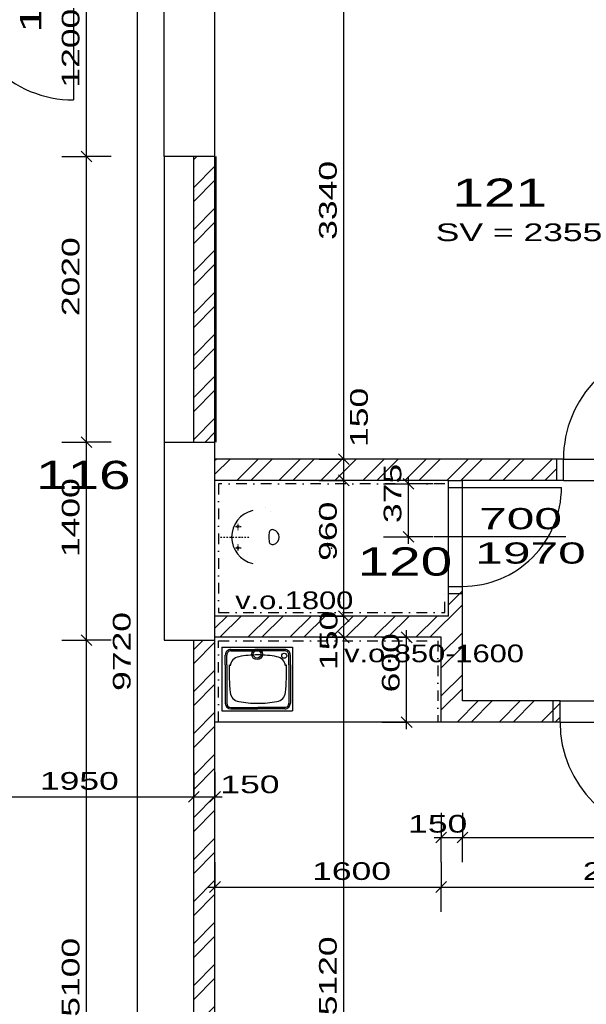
# Model space of a CAD drawing. Extents: x -196363 to 396902, y -489949 to -260582.
# Tile 188 of 256: x 222539 to 226546, y -384128 to -377165. Entities that reach past the tile are written whole.
import ezdxf

# ---------------------------------------------------------------- set-up
doc = ezdxf.new("R2010")
doc.units = 0
doc.header["$MEASUREMENT"] = 0
doc.linetypes.add('DASHED1', pattern=[1, 0.3, -0.4, 0.3])
doc.linetypes.add('DOTDASH', pattern=[1, 0.3, -0.2, 0, -0.2, 0.3])
for name, color, linetype in [('bourani', 15, 'Continuous'), ('dvere', 1, 'Continuous'), ('koty', 1, 'Continuous'), ('navrh', 2, 'Continuous'), ('noszdiv', 1, 'Continuous'), ('obklady', 14, 'Continuous'), ('popdver', 6, 'Continuous'), ('srafy', 8, 'Continuous'), ('zarpred', 5, 'Continuous')]:
    doc.layers.add(name, color=color, linetype=linetype)
doc.styles.add('SPIRITTXTSTYLE1', font='ROMAN')
doc.styles.add('SPIRITTXTSTYLE2', font='txt')
doc.linetypes.add('CERCH2', pattern='A,0,-1,[17,dur+dsp vaclavov.shx,S=0.003401,R=0,X=-1,Y=0],0', length=1)
doc.dimstyles.new('SPIRITSTYLE26', dxfattribs={"dimtxt": 125, "dimasz": 12.7, "dimexe": 175, "dimexo": -175, "dimgap": 50, "dimtad": 1, "dimdec": 3, "dimzin": 0, "dimdsep": 46, "dimlunit": 7, "dimtxsty": 'SPIRITTXTSTYLE1', "dimblk1": '_TICKMARKS26', "dimblk2": '_TICKMARKS26', "dimsah": 1, "dimcen": 0.09, "dimdle": 50, "dimclrd": 1, "dimclre": 1, "dimclrt": 1, "dimadec": 0, "dimazin": 0, "dimtfac": 1, "dimtdec": 4, "dimtofl": 0, "dimtmove": 1, "dimatfit": 0, "dimfxl": 0, "dimtolj": 1, "dimtzin": 0, "dimarcsym": 0})
doc.dimstyles.new('SPIRITSTYLE561', dxfattribs={"dimtxt": 125, "dimasz": 12.7, "dimexe": 175, "dimexo": 1446.184814, "dimgap": 50, "dimtad": 1, "dimdec": 3, "dimzin": 0, "dimdsep": 46, "dimlunit": 7, "dimtxsty": 'SPIRITTXTSTYLE1', "dimblk1": '_TICKMARKS561', "dimblk2": '_TICKMARKS561', "dimsah": 1, "dimcen": 0.09, "dimdle": 50, "dimclrd": 1, "dimclre": 1, "dimclrt": 1, "dimadec": 0, "dimazin": 0, "dimtfac": 1, "dimtdec": 4, "dimtofl": 0, "dimtmove": 1, "dimatfit": 0, "dimfxl": 0, "dimtolj": 1, "dimtzin": 0, "dimarcsym": 0})
doc.dimstyles.new('SPIRITSTYLE599', dxfattribs={"dimtxt": 125, "dimasz": 12.7, "dimexe": 175, "dimexo": 641.148621, "dimgap": 50, "dimtad": 1, "dimdec": 3, "dimzin": 0, "dimdsep": 46, "dimlunit": 7, "dimtxsty": 'SPIRITTXTSTYLE1', "dimblk1": '_TICKMARKS599', "dimblk2": '_TICKMARKS599', "dimsah": 1, "dimcen": 0.09, "dimdle": 50, "dimclrd": 1, "dimclre": 1, "dimclrt": 1, "dimadec": 0, "dimazin": 0, "dimtfac": 1, "dimtdec": 4, "dimtofl": 0, "dimtmove": 1, "dimatfit": 0, "dimfxl": 0, "dimtolj": 1, "dimtzin": 0, "dimarcsym": 0})
doc.dimstyles.new('SPIRITSTYLE600', dxfattribs={"dimtxt": 125, "dimasz": 12.7, "dimexe": 175, "dimexo": 791.142578, "dimgap": 50, "dimtad": 1, "dimdec": 3, "dimzin": 0, "dimdsep": 46, "dimlunit": 7, "dimtxsty": 'SPIRITTXTSTYLE1', "dimblk1": '_TICKMARKS600', "dimblk2": '_TICKMARKS600', "dimsah": 1, "dimcen": 0.09, "dimdle": 50, "dimclrd": 1, "dimclre": 1, "dimclrt": 1, "dimadec": 0, "dimazin": 0, "dimtfac": 1, "dimtdec": 4, "dimtofl": 0, "dimtmove": 1, "dimatfit": 0, "dimfxl": 0, "dimtolj": 1, "dimtzin": 0, "dimarcsym": 0})
doc.dimstyles.new('SPIRITSTYLE601', dxfattribs={"dimtxt": 125, "dimasz": 12.7, "dimexe": 175, "dimexo": 990.795532, "dimgap": 50, "dimtad": 1, "dimdec": 3, "dimzin": 0, "dimdsep": 46, "dimlunit": 7, "dimtxsty": 'SPIRITTXTSTYLE1', "dimblk1": '_TICKMARKS601', "dimblk2": '_TICKMARKS601', "dimsah": 1, "dimcen": 0.09, "dimdle": 50, "dimclrd": 1, "dimclre": 1, "dimclrt": 1, "dimadec": 0, "dimazin": 0, "dimtfac": 1, "dimtdec": 4, "dimtofl": 0, "dimtmove": 1, "dimatfit": 0, "dimfxl": 0, "dimtolj": 1, "dimtzin": 0, "dimarcsym": 0})
doc.dimstyles.new('SPIRITSTYLE602', dxfattribs={"dimtxt": 125, "dimasz": 12.7, "dimexe": 175, "dimexo": 735.65448, "dimgap": 50, "dimtad": 1, "dimdec": 3, "dimzin": 0, "dimdsep": 46, "dimlunit": 7, "dimtxsty": 'SPIRITTXTSTYLE1', "dimblk1": '_TICKMARKS602', "dimblk2": '_TICKMARKS602', "dimsah": 1, "dimcen": 0.09, "dimdle": 50, "dimclrd": 1, "dimclre": 1, "dimclrt": 1, "dimadec": 0, "dimazin": 0, "dimtfac": 1, "dimtdec": 4, "dimtofl": 0, "dimtmove": 1, "dimatfit": 0, "dimfxl": 0, "dimtolj": 1, "dimtzin": 0, "dimarcsym": 0})
doc.dimstyles.new('SPIRITSTYLE603', dxfattribs={"dimtxt": 125, "dimasz": 12.7, "dimexe": 175, "dimexo": 69.747849, "dimgap": 50, "dimtad": 1, "dimdec": 3, "dimzin": 0, "dimdsep": 46, "dimlunit": 7, "dimtxsty": 'SPIRITTXTSTYLE1', "dimblk1": '_TICKMARKS603', "dimblk2": '_TICKMARKS603', "dimsah": 1, "dimcen": 0.09, "dimdle": 50, "dimclrd": 1, "dimclre": 1, "dimclrt": 1, "dimadec": 0, "dimazin": 0, "dimtfac": 1, "dimtdec": 4, "dimtofl": 0, "dimtmove": 1, "dimatfit": 0, "dimfxl": 0, "dimtolj": 1, "dimtzin": 0, "dimarcsym": 0})
doc.dimstyles.new('SPIRITSTYLE651', dxfattribs={"dimtxt": 125, "dimasz": 12.7, "dimexe": 175, "dimexo": 7.240038, "dimgap": 50, "dimtad": 1, "dimdec": 3, "dimzin": 0, "dimdsep": 46, "dimlunit": 7, "dimtxsty": 'SPIRITTXTSTYLE1', "dimblk1": '_TICKMARKS651', "dimblk2": '_TICKMARKS651', "dimsah": 1, "dimcen": 0.09, "dimdle": 50, "dimclrd": 1, "dimclre": 1, "dimclrt": 1, "dimadec": 0, "dimazin": 0, "dimtfac": 1, "dimtdec": 4, "dimtofl": 0, "dimtmove": 1, "dimatfit": 0, "dimfxl": 0, "dimtolj": 1, "dimtzin": 0, "dimarcsym": 0})
doc.dimstyles.new('SPIRITSTYLE659', dxfattribs={"dimtxt": 125, "dimasz": 12.7, "dimexe": 175, "dimexo": 222.24707, "dimgap": 50, "dimtad": 1, "dimdec": 3, "dimzin": 0, "dimdsep": 46, "dimlunit": 7, "dimtxsty": 'SPIRITTXTSTYLE1', "dimblk1": '_TICKMARKS659', "dimblk2": '_TICKMARKS659', "dimsah": 1, "dimcen": 0.09, "dimdle": 50, "dimclrd": 1, "dimclre": 1, "dimclrt": 1, "dimadec": 0, "dimazin": 0, "dimtfac": 1, "dimtdec": 4, "dimtofl": 0, "dimtmove": 1, "dimatfit": 0, "dimfxl": 0, "dimtolj": 1, "dimtzin": 0, "dimarcsym": 0})
doc.dimstyles.new('SPIRITSTYLE738', dxfattribs={"dimtxt": 125, "dimasz": 12.7, "dimexe": 175, "dimexo": 583.700989, "dimgap": 50, "dimtad": 1, "dimdec": 3, "dimzin": 0, "dimdsep": 46, "dimlunit": 7, "dimtxsty": 'SPIRITTXTSTYLE1', "dimblk1": '_TICKMARKS738', "dimblk2": '_TICKMARKS738', "dimsah": 1, "dimcen": 0.09, "dimdle": 50, "dimclrd": 1, "dimclre": 1, "dimclrt": 1, "dimadec": 0, "dimazin": 0, "dimtfac": 1, "dimtdec": 4, "dimtofl": 0, "dimtmove": 1, "dimatfit": 0, "dimfxl": 0, "dimtolj": 1, "dimtzin": 0, "dimarcsym": 0})
doc.dimstyles.new('SPIRITSTYLE739', dxfattribs={"dimtxt": 125, "dimasz": 12.7, "dimexe": 175, "dimexo": 373.679688, "dimgap": 50, "dimtad": 1, "dimdec": 3, "dimzin": 0, "dimdsep": 46, "dimlunit": 7, "dimtxsty": 'SPIRITTXTSTYLE1', "dimblk1": '_TICKMARKS739', "dimblk2": '_TICKMARKS739', "dimsah": 1, "dimcen": 0.09, "dimdle": 50, "dimclrd": 1, "dimclre": 1, "dimclrt": 1, "dimadec": 0, "dimazin": 0, "dimtfac": 1, "dimtdec": 4, "dimtofl": 0, "dimtmove": 1, "dimatfit": 0, "dimfxl": 0, "dimtolj": 1, "dimtzin": 0, "dimarcsym": 0})
pattern_1 = [(45, (582227.31, -258968), (-148.49243, 148.49243), []), (45, (582326.31, -258968), (-148.49243, 148.49243), [])]

# ---------------------------------------------------------------- blocks, each defined once
blk = doc.blocks.new('_TICKMARKS561')
at = {"color": 1, "linetype": 'Continuous'}
blk.add_line((-3, -3), (3, 3), dxfattribs=at)
blk = doc.blocks.new('*D1386')
at = {"color": 1, "linetype": 'Continuous', "ltscale": 300}
for p, q in [((224831, -380322.9375, 1723.800049), (224831, -376882.90625, 1723.800049)), ((224656, -376932.9375, 1723.800049), (224831, -376932.9375, 1723.800049)), ((225006, -376932.9375, 1723.800049), (224831, -376932.9375, 1723.800049)), ((224656, -380272.9375, 1723.800049), (224831, -380272.9375, 1723.800049)), ((225006, -380272.9375, 1723.800049), (224831, -380272.9375, 1723.800049))]:
    blk.add_line(p, q, dxfattribs=at)
at = {"color": 1, "linetype": 'Continuous', "ltscale": 300, "xscale": 12.69999980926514, "yscale": 12.69999980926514, "zscale": 12.69999980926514}
for p, rotation in [((224831, -376932.9375, 1723.800049), 90.00000250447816), ((224831, -380272.9375, 1723.800049), 270.0000006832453)]:
    blk.add_blockref('_TICKMARKS561', p, dxfattribs=dict(at, rotation=rotation))
at = {"color": 1, "linetype": 'Continuous', "ltscale": 300, "style": 'SPIRITTXTSTYLE1', "width": 1.5}
blk.add_text('3340', height=125, rotation=90.0000025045, dxfattribs=at).set_placement((224781.015625, -378721.96875, 1723.800049))
blk = doc.blocks.new('_TICKMARKS26')
at = {"color": 1, "linetype": 'Continuous'}
blk.add_line((-3, -3), (3, 3), dxfattribs=at)
blk = doc.blocks.new('*D1484')
at = {"color": 1, "linetype": 'Continuous', "ltscale": 300}
for p, q in [((221820.328125, -382485.84375, 1723.800049), (221820.328125, -382660.84375, 1723.800049)), ((223770.359375, -382485.84375, 1723.800049), (223770.359375, -382660.84375, 1723.800049)), ((221770.328125, -382660.84375, 1723.800049), (223820.359375, -382660.84375, 1723.800049)), ((221820.328125, -382835.84375, 1723.800049), (221820.328125, -382660.84375, 1723.800049)), ((223770.359375, -382835.84375, 1723.800049), (223770.359375, -382660.84375, 1723.800049))]:
    blk.add_line(p, q, dxfattribs=at)
at = {"color": 1, "linetype": 'Continuous', "ltscale": 300, "xscale": 12.69999980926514, "yscale": 12.69999980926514, "zscale": 12.69999980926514, "rotation": 180.0000050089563}
blk.add_blockref('_TICKMARKS26', (221820.328125, -382660.84375, 1723.800049), dxfattribs=at)
at = {"color": 1, "linetype": 'Continuous', "ltscale": 300, "xscale": 12.69999980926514, "yscale": 12.69999980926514, "zscale": 12.69999980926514}
blk.add_blockref('_TICKMARKS26', (223770.359375, -382660.84375, 1723.800049), dxfattribs=at)
at = {"color": 1, "linetype": 'Continuous', "ltscale": 300, "style": 'SPIRITTXTSTYLE1', "width": 1.5}
blk.add_text('1950', height=125, dxfattribs=at).set_placement((222682.265625, -382610.875, 1723.800049))
blk = doc.blocks.new('*D1485')
at = {"color": 1, "linetype": 'Continuous', "ltscale": 300}
for p, q in [((223770.359375, -382485.84375, 1723.800049), (223770.359375, -382660.84375, 1723.800049)), ((223920.34375, -382485.84375, 1723.800049), (223920.34375, -382660.84375, 1723.800049)), ((223720.34375, -382660.84375, 1723.800049), (223970.359375, -382660.84375, 1723.800049)), ((223770.359375, -382835.84375, 1723.800049), (223770.359375, -382660.84375, 1723.800049)), ((223920.34375, -382835.84375, 1723.800049), (223920.34375, -382660.84375, 1723.800049))]:
    blk.add_line(p, q, dxfattribs=at)
at = {"color": 1, "linetype": 'Continuous', "ltscale": 300, "xscale": 12.69999980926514, "yscale": 12.69999980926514, "zscale": 12.69999980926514, "rotation": 180.0000050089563}
blk.add_blockref('_TICKMARKS26', (223770.359375, -382660.84375, 1723.800049), dxfattribs=at)
at = {"color": 1, "linetype": 'Continuous', "ltscale": 300, "xscale": 12.69999980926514, "yscale": 12.69999980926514, "zscale": 12.69999980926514}
blk.add_blockref('_TICKMARKS26', (223920.34375, -382660.84375, 1723.800049), dxfattribs=at)
at = {"color": 1, "linetype": 'Continuous', "ltscale": 300, "style": 'SPIRITTXTSTYLE1', "width": 1.5}
blk.add_text('150', height=125, dxfattribs=at).set_placement((223958.28125, -382635.25, 1723.800049))
blk = doc.blocks.new('*D1486')
at = {"color": 1, "linetype": 'Continuous', "ltscale": 300}
for p, q in [((223920.34375, -383123.71875, 1723.800049), (223920.34375, -383298.6875, 1723.800049)), ((225520.34375, -383123.71875, 1723.800049), (225520.34375, -383298.6875, 1723.800049)), ((223870.34375, -383298.6875, 1723.800049), (225570.359375, -383298.6875, 1723.800049)), ((223920.34375, -383473.6875, 1723.800049), (223920.34375, -383298.6875, 1723.800049)), ((225520.34375, -383473.6875, 1723.800049), (225520.34375, -383298.6875, 1723.800049))]:
    blk.add_line(p, q, dxfattribs=at)
at = {"color": 1, "linetype": 'Continuous', "ltscale": 300, "xscale": 12.69999980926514, "yscale": 12.69999980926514, "zscale": 12.69999980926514, "rotation": 180.0000050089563}
blk.add_blockref('_TICKMARKS26', (223920.34375, -383298.6875, 1723.800049), dxfattribs=at)
at = {"color": 1, "linetype": 'Continuous', "ltscale": 300, "xscale": 12.69999980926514, "yscale": 12.69999980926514, "zscale": 12.69999980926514}
blk.add_blockref('_TICKMARKS26', (225520.34375, -383298.6875, 1723.800049), dxfattribs=at)
at = {"color": 1, "linetype": 'Continuous', "ltscale": 300, "style": 'SPIRITTXTSTYLE1', "width": 1.5}
blk.add_text('1600', height=125, dxfattribs=at).set_placement((224607.265625, -383248.71875, 1723.800049))
blk = doc.blocks.new('_TICKMARKS599')
at = {"color": 1, "linetype": 'Continuous'}
blk.add_line((-3, -3), (3, 3), dxfattribs=at)
blk = doc.blocks.new('*D1487')
at = {"color": 1, "linetype": 'Continuous', "ltscale": 300}
for p, q in [((225520.34375, -382774.0625, 1723.800049), (225520.34375, -382949.0625, 1723.800049)), ((225670.34375, -382774.0625, 1723.800049), (225670.34375, -382949.0625, 1723.800049)), ((225470.34375, -382949.0625, 1723.800049), (225720.34375, -382949.0625, 1723.800049)), ((225520.34375, -383124.0625, 1723.800049), (225520.34375, -382949.0625, 1723.800049)), ((225670.34375, -383124.0625, 1723.800049), (225670.34375, -382949.0625, 1723.800049))]:
    blk.add_line(p, q, dxfattribs=at)
at = {"color": 1, "linetype": 'Continuous', "ltscale": 300, "xscale": 12.69999980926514, "yscale": 12.69999980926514, "zscale": 12.69999980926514, "rotation": 180.0000050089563}
blk.add_blockref('_TICKMARKS599', (225520.34375, -382949.0625, 1723.800049), dxfattribs=at)
at = {"color": 1, "linetype": 'Continuous', "ltscale": 300, "xscale": 12.69999980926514, "yscale": 12.69999980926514, "zscale": 12.69999980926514}
blk.add_blockref('_TICKMARKS599', (225670.34375, -382949.0625, 1723.800049), dxfattribs=at)
at = {"color": 1, "linetype": 'Continuous', "ltscale": 300, "style": 'SPIRITTXTSTYLE1', "width": 1.5}
blk.add_text('150', height=125, dxfattribs=at).set_placement((225285.921875, -382914.09375, 1723.800049))
blk = doc.blocks.new('_TICKMARKS600')
at = {"color": 1, "linetype": 'Continuous'}
blk.add_line((-3, -3), (3, 3), dxfattribs=at)
blk = doc.blocks.new('*D1488')
at = {"color": 1, "linetype": 'Continuous', "ltscale": 300}
for p, q in [((225670.34375, -382774.0625, 1723.800049), (225670.34375, -382949.0625, 1723.800049)), ((227760.34375, -382774.0625, 1723.800049), (227760.34375, -382949.0625, 1723.800049)), ((225620.34375, -382949.0625, 1723.800049), (227810.34375, -382949.0625, 1723.800049)), ((225670.34375, -383124.0625, 1723.800049), (225670.34375, -382949.0625, 1723.800049)), ((227760.34375, -383124.0625, 1723.800049), (227760.34375, -382949.0625, 1723.800049))]:
    blk.add_line(p, q, dxfattribs=at)
at = {"color": 1, "linetype": 'Continuous', "ltscale": 300, "xscale": 12.69999980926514, "yscale": 12.69999980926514, "zscale": 12.69999980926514, "rotation": 180.0000050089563}
blk.add_blockref('_TICKMARKS600', (225670.34375, -382949.0625, 1723.800049), dxfattribs=at)
at = {"color": 1, "linetype": 'Continuous', "ltscale": 300, "xscale": 12.69999980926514, "yscale": 12.69999980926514, "zscale": 12.69999980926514}
blk.add_blockref('_TICKMARKS600', (227760.34375, -382949.0625, 1723.800049), dxfattribs=at)
at = {"color": 1, "linetype": 'Continuous', "ltscale": 300, "style": 'SPIRITTXTSTYLE1', "width": 1.5}
blk.add_text('2090', height=125, dxfattribs=at).set_placement((226596.296875, -382899.0625, 1723.800049))
blk = doc.blocks.new('_TICKMARKS601')
at = {"color": 1, "linetype": 'Continuous'}
blk.add_line((-3, -3), (3, 3), dxfattribs=at)
blk = doc.blocks.new('*D1489')
at = {"color": 1, "linetype": 'Continuous', "ltscale": 300}
for p, q in [((225520.34375, -383123.71875, 1723.800049), (225520.34375, -383298.6875, 1723.800049)), ((227760.34375, -383123.71875, 1723.800049), (227760.34375, -383298.6875, 1723.800049)), ((225470.34375, -383298.6875, 1723.800049), (227810.34375, -383298.6875, 1723.800049)), ((225520.34375, -383473.6875, 1723.800049), (225520.34375, -383298.6875, 1723.800049)), ((227760.34375, -383473.6875, 1723.800049), (227760.34375, -383298.6875, 1723.800049))]:
    blk.add_line(p, q, dxfattribs=at)
at = {"color": 1, "linetype": 'Continuous', "ltscale": 300, "xscale": 12.69999980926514, "yscale": 12.69999980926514, "zscale": 12.69999980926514, "rotation": 180.0000050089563}
blk.add_blockref('_TICKMARKS601', (225520.34375, -383298.6875, 1723.800049), dxfattribs=at)
at = {"color": 1, "linetype": 'Continuous', "ltscale": 300, "xscale": 12.69999980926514, "yscale": 12.69999980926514, "zscale": 12.69999980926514}
blk.add_blockref('_TICKMARKS601', (227760.34375, -383298.6875, 1723.800049), dxfattribs=at)
at = {"color": 1, "linetype": 'Continuous', "ltscale": 300, "style": 'SPIRITTXTSTYLE1', "width": 1.5}
blk.add_text('2240', height=125, dxfattribs=at).set_placement((226521.296875, -383248.71875, 1723.800049))
blk = doc.blocks.new('_TICKMARKS602')
at = {"color": 1, "linetype": 'Continuous'}
blk.add_line((-3, -3), (3, 3), dxfattribs=at)
blk = doc.blocks.new('*D1490')
at = {"color": 1, "linetype": 'Continuous', "ltscale": 300}
for p, q in [((224831, -386702.90625, 1723.800049), (224831, -381482.90625, 1723.800049)), ((224656, -381532.90625, 1723.800049), (224831, -381532.90625, 1723.800049)), ((225006, -381532.90625, 1723.800049), (224831, -381532.90625, 1723.800049)), ((224656, -386652.90625, 1723.800049), (224831, -386652.90625, 1723.800049)), ((225006, -386652.90625, 1723.800049), (224831, -386652.90625, 1723.800049))]:
    blk.add_line(p, q, dxfattribs=at)
at = {"color": 1, "linetype": 'Continuous', "ltscale": 300, "xscale": 12.69999980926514, "yscale": 12.69999980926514, "zscale": 12.69999980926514}
for p, rotation in [((224831, -381532.90625, 1723.800049), 90.00000250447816), ((224831, -386652.90625, 1723.800049), 270.0000006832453)]:
    blk.add_blockref('_TICKMARKS602', p, dxfattribs=dict(at, rotation=rotation))
at = {"color": 1, "linetype": 'Continuous', "ltscale": 300, "style": 'SPIRITTXTSTYLE1', "width": 1.5}
blk.add_text('5120', height=125, rotation=90.0000025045, dxfattribs=at).set_placement((224781.015625, -384205.96875, 1723.800049))
blk = doc.blocks.new('*D1491')
at = {"color": 1, "linetype": 'Continuous', "ltscale": 300}
for p, q in [((224831, -381582.90625, 1723.80005), (224831, -381332.90625, 1723.80005)), ((224656, -381382.90625, 1723.80005), (224831, -381382.90625, 1723.80005)), ((225006, -381382.90625, 1723.80005), (224831, -381382.90625, 1723.80005)), ((224656, -381532.90625, 1723.80005), (224831, -381532.90625, 1723.80005)), ((225006, -381532.90625, 1723.80005), (224831, -381532.90625, 1723.80005))]:
    blk.add_line(p, q, dxfattribs=at)
at = {"color": 1, "linetype": 'Continuous', "ltscale": 300, "xscale": 12.69999980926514, "yscale": 12.69999980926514, "zscale": 12.69999980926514}
for p, rotation in [((224831, -381382.90625, 1723.80005), 90.00000250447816), ((224831, -381532.90625, 1723.80005), 270.0000006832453)]:
    blk.add_blockref('_TICKMARKS26', p, dxfattribs=dict(at, rotation=rotation))
at = {"color": 1, "linetype": 'Continuous', "ltscale": 300, "style": 'SPIRITTXTSTYLE1', "width": 1.5}
blk.add_text('150', height=125, rotation=90.000002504, dxfattribs=at).set_placement((224785.8125, -381763.65625, 1723.80005))
blk = doc.blocks.new('_TICKMARKS603')
at = {"color": 1, "linetype": 'Continuous'}
blk.add_line((-3, -3), (3, 3), dxfattribs=at)
blk = doc.blocks.new('*D1492')
at = {"color": 1, "linetype": 'Continuous', "ltscale": 300}
for p, q in [((225275.609375, -382182.90625, 1723.800049), (225275.609375, -381482.90625, 1723.800049)), ((225100.609375, -381532.90625, 1723.800049), (225275.609375, -381532.90625, 1723.800049)), ((225450.59375, -381532.90625, 1723.800049), (225275.609375, -381532.90625, 1723.800049)), ((225100.609375, -382132.90625, 1723.800049), (225275.609375, -382132.90625, 1723.800049)), ((225450.59375, -382132.90625, 1723.800049), (225275.609375, -382132.90625, 1723.800049))]:
    blk.add_line(p, q, dxfattribs=at)
at = {"color": 1, "linetype": 'Continuous', "ltscale": 300, "xscale": 12.69999980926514, "yscale": 12.69999980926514, "zscale": 12.69999980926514}
for p, rotation in [((225275.609375, -381532.90625, 1723.800049), 90.00000250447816), ((225275.609375, -382132.90625, 1723.800049), 270.0000006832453)]:
    blk.add_blockref('_TICKMARKS603', p, dxfattribs=dict(at, rotation=rotation))
at = {"color": 1, "linetype": 'Continuous', "ltscale": 300, "style": 'SPIRITTXTSTYLE1', "width": 1.5}
blk.add_text('600', height=125, rotation=90.0000025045, dxfattribs=at).set_placement((225225.625, -381922.1875, 1723.800049))
blk = doc.blocks.new('*D1493')
at = {"color": 1, "linetype": 'Continuous', "ltscale": 300}
for p, q in [((224831, -381432.90625, 1723.800049), (224831, -380372.90625, 1723.800049)), ((224656, -380422.90625, 1723.800049), (224831, -380422.90625, 1723.800049)), ((225006, -380422.90625, 1723.800049), (224831, -380422.90625, 1723.800049)), ((224656, -381382.90625, 1723.800049), (224831, -381382.90625, 1723.800049)), ((225006, -381382.90625, 1723.800049), (224831, -381382.90625, 1723.800049))]:
    blk.add_line(p, q, dxfattribs=at)
at = {"color": 1, "linetype": 'Continuous', "ltscale": 300, "xscale": 12.69999980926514, "yscale": 12.69999980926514, "zscale": 12.69999980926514}
for p, rotation in [((224831, -380422.90625, 1723.800049), 90.00000250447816), ((224831, -381382.90625, 1723.800049), 270.0000006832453)]:
    blk.add_blockref('_TICKMARKS26', p, dxfattribs=dict(at, rotation=rotation))
at = {"color": 1, "linetype": 'Continuous', "ltscale": 300, "style": 'SPIRITTXTSTYLE1', "width": 1.5}
blk.add_text('960', height=125, rotation=90.0000025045, dxfattribs=at).set_placement((224781.015625, -380992.21875, 1723.800049))
blk = doc.blocks.new('*D1494')
at = {"color": 1, "linetype": 'Continuous', "ltscale": 300}
for p, q in [((224831, -380472.9375, 1723.80005), (224831, -380222.90625, 1723.80005)), ((224656, -380272.9375, 1723.80005), (224831, -380272.9375, 1723.80005)), ((225006, -380272.9375, 1723.80005), (224831, -380272.9375, 1723.80005)), ((224656, -380422.90625, 1723.80005), (224831, -380422.90625, 1723.80005)), ((225006, -380422.90625, 1723.80005), (224831, -380422.90625, 1723.80005))]:
    blk.add_line(p, q, dxfattribs=at)
at = {"color": 1, "linetype": 'Continuous', "ltscale": 300, "xscale": 12.69999980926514, "yscale": 12.69999980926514, "zscale": 12.69999980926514}
for p, rotation in [((224831, -380272.9375, 1723.80005), 90.00000250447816), ((224831, -380422.90625, 1723.80005), 270.0000006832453)]:
    blk.add_blockref('_TICKMARKS26', p, dxfattribs=dict(at, rotation=rotation))
at = {"color": 1, "linetype": 'Continuous', "ltscale": 300, "style": 'SPIRITTXTSTYLE1', "width": 1.5}
blk.add_text('150', height=125, rotation=90.000002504, dxfattribs=at).set_placement((225000.84375, -380187.0625, 1723.80005))
blk = doc.blocks.new('_TICKMARKS651')
at = {"color": 1, "linetype": 'Continuous'}
blk.add_line((-3, -3), (3, 3), dxfattribs=at)
blk = doc.blocks.new('*D1578')
at = {"color": 1, "linetype": 'Continuous', "ltscale": 300}
for p, q in [((225287.875, -380872.9375, 1723.800049), (225287.875, -380397.90625, 1723.800049)), ((225112.890625, -380447.9375, 1723.800049), (225287.875, -380447.9375, 1723.800049)), ((225462.875, -380447.9375, 1723.800049), (225287.875, -380447.9375, 1723.800049)), ((225112.890625, -380822.90625, 1723.800049), (225287.875, -380822.90625, 1723.800049)), ((225462.875, -380822.90625, 1723.800049), (225287.875, -380822.90625, 1723.800049))]:
    blk.add_line(p, q, dxfattribs=at)
at = {"color": 1, "linetype": 'Continuous', "ltscale": 300, "xscale": 12.69999980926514, "yscale": 12.69999980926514, "zscale": 12.69999980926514}
for p, rotation in [((225287.875, -380447.9375, 1723.800049), 90.00000250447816), ((225287.875, -380822.90625, 1723.800049), 270.0000006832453)]:
    blk.add_blockref('_TICKMARKS651', p, dxfattribs=dict(at, rotation=rotation))
at = {"color": 1, "linetype": 'Continuous', "ltscale": 300, "style": 'SPIRITTXTSTYLE1', "width": 1.5}
blk.add_text('375', height=125, rotation=90.0000025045, dxfattribs=at).set_placement((225237.90625, -380724.71875, 1723.800049))
blk = doc.blocks.new('_TICKMARKS659')
at = {"color": 1, "linetype": 'Continuous'}
blk.add_line((-3, -3), (3, 3), dxfattribs=at)
blk = doc.blocks.new('*D1588')
at = {"color": 1, "linetype": 'Continuous', "ltscale": 300}
for p, q in [((223373.109375, -386702.90625, 1723.800049), (223373.109375, -376882.90625, 1723.800049)), ((223198.109375, -376932.9375, 1723.800049), (223373.109375, -376932.9375, 1723.800049)), ((223548.109375, -376932.9375, 1723.800049), (223373.109375, -376932.9375, 1723.800049)), ((223198.109375, -386652.90625, 1723.800049), (223373.109375, -386652.90625, 1723.800049)), ((223548.109375, -386652.90625, 1723.800049), (223373.109375, -386652.90625, 1723.800049))]:
    blk.add_line(p, q, dxfattribs=at)
at = {"color": 1, "linetype": 'Continuous', "ltscale": 300, "xscale": 12.69999980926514, "yscale": 12.69999980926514, "zscale": 12.69999980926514}
for p, rotation in [((223373.109375, -376932.9375, 1723.800049), 90.00000250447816), ((223373.109375, -386652.90625, 1723.800049), 270.0000006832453)]:
    blk.add_blockref('_TICKMARKS659', p, dxfattribs=dict(at, rotation=rotation))
at = {"color": 1, "linetype": 'Continuous', "ltscale": 300, "style": 'SPIRITTXTSTYLE1', "width": 1.5}
blk.add_text('9720', height=125, rotation=90.0000025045, dxfattribs=at).set_placement((223323.125, -381911.9375, 1723.800049))
blk = doc.blocks.new('_TICKMARKS738')
at = {"color": 1, "linetype": 'Continuous'}
blk.add_line((-3, -3), (3, 3), dxfattribs=at)
blk = doc.blocks.new('*D1742')
at = {"color": 1, "linetype": 'Continuous', "ltscale": 300}
for p, q in [((222836.65625, -381552.9375, 1723.800049), (223011.65625, -381552.9375, 1723.800049)), ((223011.65625, -386702.90625, 1723.800049), (223011.65625, -381502.90625, 1723.800049)), ((223186.65625, -381552.9375, 1723.800049), (223011.65625, -381552.9375, 1723.800049)), ((222836.65625, -386652.90625, 1723.800049), (223011.65625, -386652.90625, 1723.800049)), ((223186.65625, -386652.90625, 1723.800049), (223011.65625, -386652.90625, 1723.800049))]:
    blk.add_line(p, q, dxfattribs=at)
at = {"color": 1, "linetype": 'Continuous', "ltscale": 300, "xscale": 12.69999980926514, "yscale": 12.69999980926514, "zscale": 12.69999980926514}
for p, rotation in [((223011.65625, -381552.9375, 1723.800049), 90.00000250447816), ((223011.65625, -386652.90625, 1723.800049), 270.0000006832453)]:
    blk.add_blockref('_TICKMARKS738', p, dxfattribs=dict(at, rotation=rotation))
at = {"color": 1, "linetype": 'Continuous', "ltscale": 300, "style": 'SPIRITTXTSTYLE1', "width": 1.5}
blk.add_text('5100', height=125, rotation=90.0000025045, dxfattribs=at).set_placement((222961.671875, -384216, 1723.800049))
blk = doc.blocks.new('_TICKMARKS739')
at = {"color": 1, "linetype": 'Continuous'}
blk.add_line((-3, -3), (3, 3), dxfattribs=at)
blk = doc.blocks.new('*D1743')
at = {"color": 1, "linetype": 'Continuous', "ltscale": 300}
for p, q in [((222836.65625, -380152.90625, 1723.800049), (223011.65625, -380152.90625, 1723.800049)), ((223011.65625, -381602.9375, 1723.800049), (223011.65625, -380102.90625, 1723.800049)), ((223186.65625, -380152.90625, 1723.800049), (223011.65625, -380152.90625, 1723.800049)), ((222836.65625, -381552.9375, 1723.800049), (223011.65625, -381552.9375, 1723.800049)), ((223186.65625, -381552.9375, 1723.800049), (223011.65625, -381552.9375, 1723.800049))]:
    blk.add_line(p, q, dxfattribs=at)
at = {"color": 1, "linetype": 'Continuous', "ltscale": 300, "xscale": 12.69999980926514, "yscale": 12.69999980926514, "zscale": 12.69999980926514}
for p, rotation in [((223011.65625, -380152.90625, 1723.800049), 90.00000250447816), ((223011.65625, -381552.9375, 1723.800049), 270.0000006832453)]:
    blk.add_blockref('_TICKMARKS739', p, dxfattribs=dict(at, rotation=rotation))
at = {"color": 1, "linetype": 'Continuous', "ltscale": 300, "style": 'SPIRITTXTSTYLE1', "width": 1.5}
blk.add_text('1400', height=125, rotation=90.0000025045, dxfattribs=at).set_placement((222961.671875, -380966, 1723.800049))
blk = doc.blocks.new('*D1744')
at = {"color": 1, "linetype": 'Continuous', "ltscale": 300}
for p, q in [((222836.65625, -378132.9375, 1723.800049), (223011.65625, -378132.9375, 1723.800049)), ((223011.65625, -380202.9375, 1723.800049), (223011.65625, -378082.90625, 1723.800049)), ((223186.65625, -378132.9375, 1723.800049), (223011.65625, -378132.9375, 1723.800049)), ((222836.65625, -380152.90625, 1723.800049), (223011.65625, -380152.90625, 1723.800049)), ((223186.65625, -380152.90625, 1723.800049), (223011.65625, -380152.90625, 1723.800049))]:
    blk.add_line(p, q, dxfattribs=at)
at = {"color": 1, "linetype": 'Continuous', "ltscale": 300, "xscale": 12.69999980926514, "yscale": 12.69999980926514, "zscale": 12.69999980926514}
for p, rotation in [((223011.65625, -378132.9375, 1723.800049), 90.00000250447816), ((223011.65625, -380152.90625, 1723.800049), 270.0000006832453)]:
    blk.add_blockref('_TICKMARKS739', p, dxfattribs=dict(at, rotation=rotation))
at = {"color": 1, "linetype": 'Continuous', "ltscale": 300, "style": 'SPIRITTXTSTYLE1', "width": 1.5}
blk.add_text('2020', height=125, rotation=90.0000025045, dxfattribs=at).set_placement((222961.671875, -379261.96875, 1723.800049))
blk = doc.blocks.new('*D1745')
at = {"color": 1, "linetype": 'Continuous', "ltscale": 300}
for p, q in [((223011.65625, -378182.9375, 1723.800049), (223011.65625, -376882.90625, 1723.800049)), ((222836.65625, -376932.9375, 1723.800049), (223011.65625, -376932.9375, 1723.800049)), ((223186.65625, -376932.9375, 1723.800049), (223011.65625, -376932.9375, 1723.800049)), ((222836.65625, -378132.9375, 1723.800049), (223011.65625, -378132.9375, 1723.800049)), ((223186.65625, -378132.9375, 1723.800049), (223011.65625, -378132.9375, 1723.800049))]:
    blk.add_line(p, q, dxfattribs=at)
at = {"color": 1, "linetype": 'Continuous', "ltscale": 300, "xscale": 12.69999980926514, "yscale": 12.69999980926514, "zscale": 12.69999980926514}
for p, rotation in [((223011.65625, -376932.9375, 1723.800049), 90.00000250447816), ((223011.65625, -378132.9375, 1723.800049), 270.0000006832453)]:
    blk.add_blockref('_TICKMARKS739', p, dxfattribs=dict(at, rotation=rotation))
at = {"color": 1, "linetype": 'Continuous', "ltscale": 300, "style": 'SPIRITTXTSTYLE1', "width": 1.5}
blk.add_text('1200', height=125, rotation=90.0000025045, dxfattribs=at).set_placement((222961.671875, -377646, 1723.800049))

msp = doc.modelspace()

# ---------------------------------------------------------------- hatches: boundary and pattern name
at = {"layer": 'srafy', "linetype": 'Continuous', "ltscale": 300}
h = msp.add_hatch(dxfattribs=at)
h.set_pattern_fill('ZdivKER', color=8, scale=5.55625, style=0, pattern_type=2)
h.set_pattern_definition(pattern_1)
h.paths.add_polyline_path([(223920.34375, -378132.9375), (223770.35938, -378132.9375), (223770.35938, -380152.90625), (223920.34375, -380152.90625)], flags=0)
h = msp.add_hatch(dxfattribs=at)
h.set_pattern_fill('ZdivKER', color=8, scale=5.55625, style=0, pattern_type=2)
h.set_pattern_definition(pattern_1)
h.paths.add_polyline_path([(223920.34375, -380272.9375), (223920.34375, -380422.90625), (225570.32812, -380422.90625), (225670.3125, -380422.90625), (226334.17188, -380422.90625), (226334.17188, -380272.9375)], flags=0)
h = msp.add_hatch(dxfattribs=at)
h.set_pattern_fill('ZdivKER', color=8, scale=5.55625, style=0, pattern_type=2)
h.set_pattern_definition(pattern_1)
h.paths.add_polyline_path([(223770.35938, -381552.9375), (223770.35938, -386652.90625), (223920.34375, -386652.90625), (223920.34375, -381532.90625), (225520.34375, -381532.90625), (225520.34375, -382132.90625), (226360.15625, -382132.90625), (226360.15625, -381982.90625), (225670.34375, -381982.90625), (225670.34375, -381172.90625), (225570.32812, -381172.90625), (225570.32812, -381382.90625), (223920.34375, -381382.90625), (223920.34375, -381552.9375)], flags=0)

# ---------------------------------------------------------------- linework, layer by layer
at = {"layer": 'bourani', "color": 1, "linetype": 'Continuous', "ltscale": 300}
for p, q in [((223560.32812, -378132.9375, 2623.80005), (223560.32812, -376932.9375, 2623.80005)), ((223770.35938, -378132.9375, 2623.80005), (223560.32812, -378132.9375, 2623.80005)), ((223920.34375, -378132.9375, 2623.80005), (223770.35938, -378132.9375, 2623.80005)), ((223560.32812, -380152.90625, 2623.80005), (223920.34375, -380152.90625, 2623.80005)), ((223560.32812, -381552.9375, 2623.80005), (223770.35938, -381552.9375, 2623.80005)), ((223770.35938, -381552.9375, 2623.80005), (223920.34375, -381552.9375, 2623.80005))]:
    msp.add_line(p, q, dxfattribs=at)
at = {"layer": 'bourani', "color": 1, "linetype": 'CERCH2', "ltscale": 300}
for p, q in [((223560.32812, -378132.9375, 2623.80005), (223560.32812, -380152.90625, 2623.80005)), ((223925.3125, -378132.9375, 2623.80005), (223925.3125, -380152.90625, 2623.80005))]:
    msp.add_line(p, q, dxfattribs=at)
at = {"layer": 'dvere', "color": 7, "linetype": 'Continuous', "ltscale": 300}
for p, q in [((222920.34375, -376932.9375, 1723.80005), (222920.34375, -377732.9375, 1723.80005)), ((225670.34375, -380472.9375, 900), (226370.32812, -380472.9375, 900))]:
    msp.add_line(p, q, dxfattribs=at)
at = {"layer": 'dvere', "color": 1, "linetype": 'Continuous', "ltscale": 304.799988}
for p, q in [((226334.17188, -380272.9375), (226334.17188, -380422.90625)), ((225570.32812, -380422.90625), (225670.3125, -380422.90625)), ((225570.32812, -381222.90625), (225670.34375, -381222.90625)), ((226310.15625, -381982.90625), (226310.15625, -382132.90625))]:
    msp.add_line(p, q, dxfattribs=at)
at = {"layer": 'dvere', "color": 1, "linetype": 'Continuous', "ltscale": 330}
for p, q in [((226384.17188, -380272.9375), (227184.17188, -380272.9375)), ((226384.17188, -380422.90625), (227184.17188, -380422.90625)), ((226360.15625, -381982.90625), (227160.15625, -381982.90625)), ((226360.15625, -382132.90625), (227160.15625, -382132.90625))]:
    msp.add_line(p, q, dxfattribs=at)
at = {"layer": 'dvere', "color": 1, "linetype": 'Continuous', "ltscale": 300}
for p, q in [((225570.32812, -381172.90625), (225570.32812, -380472.9375)), ((225670.34375, -381172.90625), (225670.3125, -380472.9375))]:
    msp.add_line(p, q, dxfattribs=at)
at = {"layer": 'dvere', "color": 7, "linetype": 'Continuous', "ltscale": 300}
for centre, radius, start, end in [((222920.34375, -376932.9375, 1723.80005), 800.00085, 180.000005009, 270.000028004), ((227184.17188, -380272.9375, 900), 800.00079, 90.000002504, 180.000005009), ((225670.34375, -380472.9375, 900), 699.98822, 270.000000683, 360.000010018), ((227160.15625, -382132.90625, 900), 800.00696, 180.000005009, 270.000000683)]:
    msp.add_arc(centre, radius, start, end, dxfattribs=at)
at = {"layer": 'dvere', "color": 15, "linetype": 'Continuous', "ltscale": 250}
msp.add_point((225670.3125, -380822.90625), dxfattribs=at)
at = {"layer": 'dvere', "color": 7, "linetype": 'Continuous', "ltscale": 300}
msp.add_point((225670.34375, -380822.90625, 900), dxfattribs=at)
at = {"layer": 'navrh', "color": 2, "linetype": 'Continuous', "ltscale": 300}
for p, q in [((223770.35938, -380152.90625, 900), (223770.35938, -378132.9375, 900)), ((223920.34375, -380152.90625, 900), (223920.34375, -378132.9375, 900)), ((226384.17188, -380272.9375, 900), (223920.34375, -380272.9375, 900)), ((226384.17188, -380422.90625, 900), (226384.17188, -380272.9375, 900)), ((225570.32812, -380422.90625, 900), (223920.34375, -380422.90625, 900)), ((225570.32812, -380472.9375, 900), (225570.32812, -380422.90625, 900)), ((226384.17188, -380422.90625, 900), (225670.34375, -380422.90625, 900)), ((225670.34375, -380472.9375, 900), (225670.34375, -380422.90625, 900)), ((225570.32812, -380472.9375, 900), (225670.34375, -380472.9375, 900)), ((225570.32812, -381382.90625, 900), (225570.32812, -381172.90625, 900)), ((225570.32812, -381172.90625, 900), (225670.34375, -381172.90625, 900)), ((225670.34375, -381982.90625, 900), (225670.34375, -381172.90625, 900)), ((225570.32812, -381382.90625, 900), (223920.34375, -381382.90625, 900)), ((223770.35938, -386652.90625, 900), (223770.35938, -381552.9375, 900)), ((223920.34375, -386652.90625, 900), (223920.34375, -381532.90625, 900)), ((225520.34375, -381532.90625, 900), (223920.34375, -381532.90625, 900)), ((225520.34375, -382132.90625, 900), (225520.34375, -381532.90625, 900)), ((226360.15625, -381982.90625, 900), (225670.34375, -381982.90625, 900)), ((226360.15625, -382132.90625, 900), (226360.15625, -381982.90625, 900)), ((226360.15625, -382132.90625, 900), (225520.34375, -382132.90625, 900))]:
    msp.add_line(p, q, dxfattribs=at)
at = {"layer": 'noszdiv', "color": 1, "linetype": 'Continuous', "ltscale": 300}
for p, q in [((223920.34375, -378132.9375, 900), (223920.34375, -376932.9375, 900)), ((223560.32812, -380152.90625, 900), (223560.32812, -381552.9375, 900)), ((223920.34375, -380272.9375, 900), (223920.34375, -380152.90625, 900)), ((223920.34375, -380422.90625, 900), (223920.34375, -380272.9375, 900)), ((223920.34375, -381382.90625, 900), (223920.34375, -380422.90625, 900)), ((223920.34375, -381552.9375, 900), (223920.34375, -381382.90625, 900))]:
    msp.add_line(p, q, dxfattribs=at)
at = {"layer": 'obklady', "color": 14, "linetype": 'DOTDASH', "ltscale": 250}
for p, q in [((225545.32812, -380447.9375, 4347.59961), (223945.35938, -380447.9375, 4347.59961)), ((223945.35938, -380447.9375, 4347.59961), (223945.35938, -381357.90625, 4347.59961)), ((225545.32812, -381357.90625, 4347.59961), (225545.32812, -381222.90625, 4347.59961)), ((223945.35938, -381357.90625, 4347.59961), (225545.32812, -381357.90625, 4347.59961)), ((223945.375, -382132.90625, 4347.59961), (223945.35938, -381557.90625, 4347.59961)), ((223945.35938, -381557.90625, 4347.59961), (225495.34375, -381557.90625, 4347.59961)), ((225495.34375, -381557.90625, 4347.59961), (225495.34375, -382132.90625, 4347.59961))]:
    msp.add_line(p, q, dxfattribs=at)
msp.add_point((224745.32812, -380902.90625, 4347.59961), dxfattribs=at)
at = {"layer": 'popdver', "color": 6, "linetype": 'Continuous', "ltscale": 250}
msp.add_line((226400.98438, -380822.90625), (225470.125, -380822.90625), dxfattribs=at)
at = {"layer": 'popdver', "color": 6, "linetype": 'Continuous', "ltscale": 304.799988}
msp.add_point((225670.34375, -380822.90625), dxfattribs=at)
at = {"layer": 'popdver', "color": 6, "linetype": 'Continuous', "ltscale": 250}
msp.add_point((225670.34375, -380822.90625), dxfattribs=at)
at = {"layer": 'zarpred', "color": 8, "linetype": 'DASHED1', "ltscale": 10}
for p, q in [((224062.20312, -380749.46875), (224105.71875, -380749.46875)), ((224083.1875, -380775.09375), (224083.1875, -380727.09375)), ((224062.20312, -380899.625), (224105.71875, -380899.625)), ((224083.1875, -380918.375), (224083.1875, -380870.375))]:
    msp.add_line(p, q, dxfattribs=at)
at = {"layer": 'zarpred', "color": 8, "linetype": 'DOTDASH', "ltscale": 30}
msp.add_line((223960.1875, -380824.59375), (224169.46875, -380824.59375), dxfattribs=at)
at = {"layer": 'zarpred', "color": 5, "linetype": 'Continuous', "ltscale": 1000}
for p, q in [((223968.14062, -381603.625), (224468.15625, -381603.625)), ((223968.14062, -381603.625), (223968.14062, -382053.625)), ((224033.14062, -381618.59375), (224223.14062, -381618.59375)), ((224033.14062, -381628.625), (224223.14062, -381628.625)), ((224413.14062, -381618.59375), (224223.14062, -381618.59375)), ((224413.14062, -381628.625), (224223.14062, -381628.625)), ((224468.15625, -381603.625), (224468.15625, -382053.625)), ((223993.15625, -381728.65625), (223993.15625, -381658.625)), ((224003.17188, -381728.65625), (224003.17188, -381658.625)), ((224443.15625, -381728.65625), (224443.15625, -381658.625)), ((224453.125, -381728.65625), (224453.125, -381658.625)), ((223993.15625, -381728.65625), (223993.15625, -381998.625)), ((224003.17188, -381728.65625), (224003.17188, -381998.625)), ((224443.15625, -381728.65625), (224443.15625, -381998.625)), ((224453.125, -381728.65625), (224453.125, -381998.625)), ((224033.14062, -382028.625), (224223.14062, -382028.625)), ((224033.14062, -382038.65625), (224223.14062, -382038.65625)), ((224413.14062, -382028.625), (224223.14062, -382028.625)), ((224413.14062, -382038.65625), (224223.14062, -382038.65625)), ((223968.14062, -382053.625), (224468.15625, -382053.625))]:
    msp.add_line(p, q, dxfattribs=at)
at = {"layer": 'zarpred', "color": 5, "linetype": 'Continuous'}
msp.add_line((225520.34375, -382132.90625), (223920.375, -382132.90625), dxfattribs=at)
at = {"layer": 'zarpred', "color": 5, "linetype": 'Continuous', "ltscale": 15}
msp.add_lwpolyline([(224302.21875, -380853.84375, 0.4793098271), (224333.71875, -380876.375, 0.7661792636), (224333.71875, -380772.59375, 0.4645736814), (224302.3125, -380793.9375, 0.0550297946), (224302.21875, -380850.09375)], format="xyb", close=True, dxfattribs=at)
at = {"layer": 'zarpred', "color": 8, "linetype": 'Continuous', "ltscale": 15}
for centre in [(224083.1875, -380749.46875), (224083.1875, -380899.625)]:
    msp.add_circle(centre, 7.44776, dxfattribs=at)
at = {"layer": 'zarpred', "color": 5, "linetype": 'Continuous', "ltscale": 1000}
for centre, radius in [((224218.125, -381652.625), 38), ((224218.125, -381652.625), 27.5), ((224409.8125, -381663.25), 17.5)]:
    msp.add_circle(centre, radius, dxfattribs=at)
at = {"layer": 'zarpred', "color": 5, "linetype": 'Continuous', "ltscale": 15}
msp.add_arc((224230.07812, -380824.0625), 191.98193, 103.033492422, 256.966579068, dxfattribs=at)
at = {"layer": 'zarpred', "color": 5, "linetype": 'Continuous', "ltscale": 1000}
for centre, radius, start, end in [((224033.14062, -381658.625), 40.00375, 90.000002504, 180.000005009), ((224033.14062, -381658.625), 29.99507, 89.976301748, 180.000005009), ((224413.14062, -381658.625), 40.00376, 0, 90.000002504), ((224413.17188, -381658.625), 29.99507, 0, 90.023703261), ((224101.5, -381743.65625), 74.98754, 100.375196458, 172.759799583), ((224223.17188, -382407.65625), 750.00208, 90.000951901, 100.382306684), ((224223.14062, -382407.65625), 750.00208, 79.617698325, 89.999053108), ((224344.78125, -381743.65625), 74.98756, 7.240204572, 79.624808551), ((225562.39062, -381778.75), 1542.07056, 178.138915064, 185.368943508), ((223979.75, -381778.5625), 64.84448, 43.10091838, 50.331954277), ((224466.51562, -381778.5625), 64.84448, 129.668054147, 136.899093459), ((222883.89062, -381778.75), 1542.07056, 354.631071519, 361.861099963), ((224101.5, -381913.59375), 74.98756, 187.240210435, 259.62480673), ((224344.78125, -381913.59375), 74.98756, 280.375194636, 352.759818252), ((224033.15625, -381998.625), 40.00377, 180.000005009, 269.982242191), ((224033.14062, -381998.625), 29.99507, 180.000005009, 270.000000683), ((224223.17188, -381249.625), 750.00409, 259.617703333, 269.999071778), ((224223.14062, -381249.625), 750.00208, 270.00095691, 280.382325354), ((224413.14062, -381998.625), 40.00376, 270.000000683, 360.000010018), ((224413.17188, -381998.625), 29.99507, 269.976313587, 360.000010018)]:
    msp.add_arc(centre, radius, start, end, dxfattribs=at)
at = {"layer": 'zarpred', "color": 5, "linetype": 'Continuous', "ltscale": 15}
for centre, major_axis, ratio in [((224277.35938, -380824.46875), (249.99986, 0), 0.8500013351), ((224316.01562, -380824.40625), (184.67633, 0), 0.9648557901)]:
    msp.add_ellipse(centre, major_axis=major_axis, ratio=ratio, start_param=1.5707963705, end_param=7.8539819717, dxfattribs=at)

# ---------------------------------------------------------------- texts
at = {"layer": 'koty', "color": 1, "linetype": 'Continuous', "ltscale": 300, "width": 1.5}
for s, height, style, p in [('121', 200, 'SPIRITTXTSTYLE2', (225599.25, -378488.6875, 1723.80005)), ('SV = 2355', 125, 'SPIRITTXTSTYLE1', (225481.20312, -378731.1875, 900)), ('116', 200, 'SPIRITTXTSTYLE2', (222653.96875, -380484.875, 1723.80005)), ('120', 200, 'SPIRITTXTSTYLE2', (224928.53125, -381096.84375, 1723.80005))]:
    msp.add_text(s, height=height, dxfattribs=dict(at, style=style)).set_placement(p)
at = {"layer": 'obklady', "color": 14, "linetype": 'Continuous', "ltscale": 300, "style": 'SPIRITTXTSTYLE1', "width": 1.3}
for s, p in [('v.o.1800', (224063.04688, -381333.71875, 1723.80005)), ('v.o.850-1600', (224833.57812, -381709.40625, 1723.80005))]:
    msp.add_text(s, height=125.25, dxfattribs=at).set_placement(p)
at = {"layer": 'popdver', "color": 6, "linetype": 'Continuous', "ltscale": 250, "style": 'SPIRITTXTSTYLE1', "width": 1.75}
msp.add_text('1970', height=150, rotation=90.000002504, dxfattribs=at).set_placement((222692.26562, -377258.84375))
for s, p in [('700', (225788.21875, -380768.8125)), ('1970', (225761.07812, -381011.96875))]:
    msp.add_text(s, height=150, dxfattribs=at).set_placement(p)

# ---------------------------------------------------------------- dimensions: what is measured, and where the dimension line sits
at = {"layer": 'koty', "color": 1, "linetype": 'Continuous', "ltscale": 300}
for base, p1, p2, dimstyle, picture, middle in [((223011.65625, -378132.9375, 1723.80005), (223665.35938, -378132.9375, 1723.80005), (223560.32812, -376932.9375, 1723.80005), 'SPIRITSTYLE739', '*D1745', (223011.65625, -377532.9375, 1723.80005)), ((223373.10938, -386652.90625, 1723.80005), (223770.35938, -386652.90625, 1723.80005), (223770.35938, -376932.9375, 1723.80005), 'SPIRITSTYLE659', '*D1588', (223373.10938, -381792.90625, 1723.80005)), ((224831, -380272.9375, 1723.80005), (226509.1875, -380272.9375, 1723.80005), (226452.1875, -376932.9375, 1723.80005), 'SPIRITSTYLE561', '*D1386', (224831, -378602.9375, 1723.80005)), ((223011.65625, -380152.90625, 1723.80005), (223560.32812, -380152.90625, 1723.80005), (223560.32812, -378132.9375, 1723.80005), 'SPIRITSTYLE739', '*D1744', (223011.65625, -379142.9375, 1723.80005)), ((223011.65625, -381152.9375, 1723.80005), (223560.32812, -381552.9375, 1723.80005), (223560.32812, -380152.90625, 1723.80005), 'SPIRITSTYLE739', '*D1743', (223011.65625, -380852.90625, 1723.80005)), ((225287.875, -380822.90625, 1723.80005), (225470.125, -380822.90625, 1723.80005), (225545.32812, -380447.9375, 1723.80005), 'SPIRITSTYLE651', '*D1578', (225287.875, -380635.4375, 1723.80005)), ((224831, -381382.90625, 1723.80005), (224831, -381382.90625, 1723.80005), (224831, -380422.90625, 1723.80005), 'SPIRITSTYLE26', '*D1493', (224831, -380902.90625, 1723.80005)), ((224831, -386652.90625, 1723.80005), (223770.35938, -386652.90625, 1723.80005), (223920.34375, -381532.90625, 1723.80005), 'SPIRITSTYLE602', '*D1490', (224831, -384092.90625, 1723.80005)), ((225275.60938, -382132.90625, 1723.80005), (225520.34375, -382132.90625, 1723.80005), (225520.34375, -381532.90625, 1723.80005), 'SPIRITSTYLE603', '*D1492', (225275.60938, -381832.90625, 1723.80005)), ((223011.65625, -386652.90625, 1723.80005), (223770.35938, -386652.90625, 1723.80005), (223770.35938, -381552.9375, 1723.80005), 'SPIRITSTYLE738', '*D1742', (223011.65625, -384102.90625, 1723.80005))]:
    dim = msp.add_linear_dim(base=base, p1=p1, p2=p2, angle=90.000002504, dimstyle=dimstyle, dxfattribs=at)
    dim.commit()
    dim.dimension.update_dxf_attribs({"geometry": picture, "text_midpoint": middle})
for base, p1, p2, picture, middle in [((224831, -380422.90625, 1723.80005), (224831, -380422.90625, 1723.80005), (224831, -380272.9375, 1723.80005), '*D1494', (224852.03125, -380187.0625)), ((224831, -381532.90625, 1723.80005), (224831, -381532.90625, 1723.80005), (224831, -381382.90625, 1723.80005), '*D1491', (224637, -381763.65625))]:
    dim = msp.add_linear_dim(base=base, p1=p1, p2=p2, angle=90.000002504, dimstyle='SPIRITSTYLE26', dxfattribs=at)
    dim.commit()
    dim.dimension.update_dxf_attribs({"geometry": picture, "text_midpoint": middle, "dimtype": 160})
for base, p1, p2, dimstyle, picture, middle in [((225520.34375, -382949.0625, 1723.80005), (225520.34375, -382132.90625, 1723.80005), (225670.34375, -381982.90625, 1723.80005), 'SPIRITSTYLE599', '*D1487', (225434.71875, -382914.09375)), ((223770.35938, -382660.84375, 1723.80005), (223770.35938, -382660.84375, 1723.80005), (223920.34375, -382660.84375, 1723.80005), 'SPIRITSTYLE26', '*D1485', (224107.07812, -382635.25))]:
    dim = msp.add_linear_dim(base=base, p1=p1, p2=p2, dimstyle=dimstyle, dxfattribs=at)
    dim.commit()
    dim.dimension.update_dxf_attribs({"geometry": picture, "text_midpoint": middle, "dimtype": 160})
for base, p1, p2, dimstyle, picture, middle in [((225703.32812, -382949.0625, 1723.80005), (225670.34375, -381982.90625, 1723.80005), (227760.34375, -381982.90625, 1723.80005), 'SPIRITSTYLE600', '*D1488', (226715.34375, -382949.0625, 1723.80005)), ((225553.34375, -383298.6875, 1723.80005), (225520.34375, -382132.90625, 1723.80005), (227760.34375, -382132.90625, 1723.80005), 'SPIRITSTYLE601', '*D1489', (226640.32812, -383298.6875, 1723.80005)), ((221820.32812, -382660.84375, 1723.80005), (221820.32812, -382660.84375, 1723.80005), (223770.35938, -382660.84375, 1723.80005), 'SPIRITSTYLE26', '*D1484', (222795.35938, -382660.84375, 1723.80005)), ((223920.34375, -383298.6875, 1723.80005), (223920.34375, -383298.6875, 1723.80005), (225520.34375, -382770.75, 1723.80005), 'SPIRITSTYLE26', '*D1486', (224720.34375, -383298.6875, 1723.80005))]:
    dim = msp.add_linear_dim(base=base, p1=p1, p2=p2, dimstyle=dimstyle, dxfattribs=at)
    dim.commit()
    dim.dimension.update_dxf_attribs({"geometry": picture, "text_midpoint": middle})

doc.saveas('drawing.dxf')
